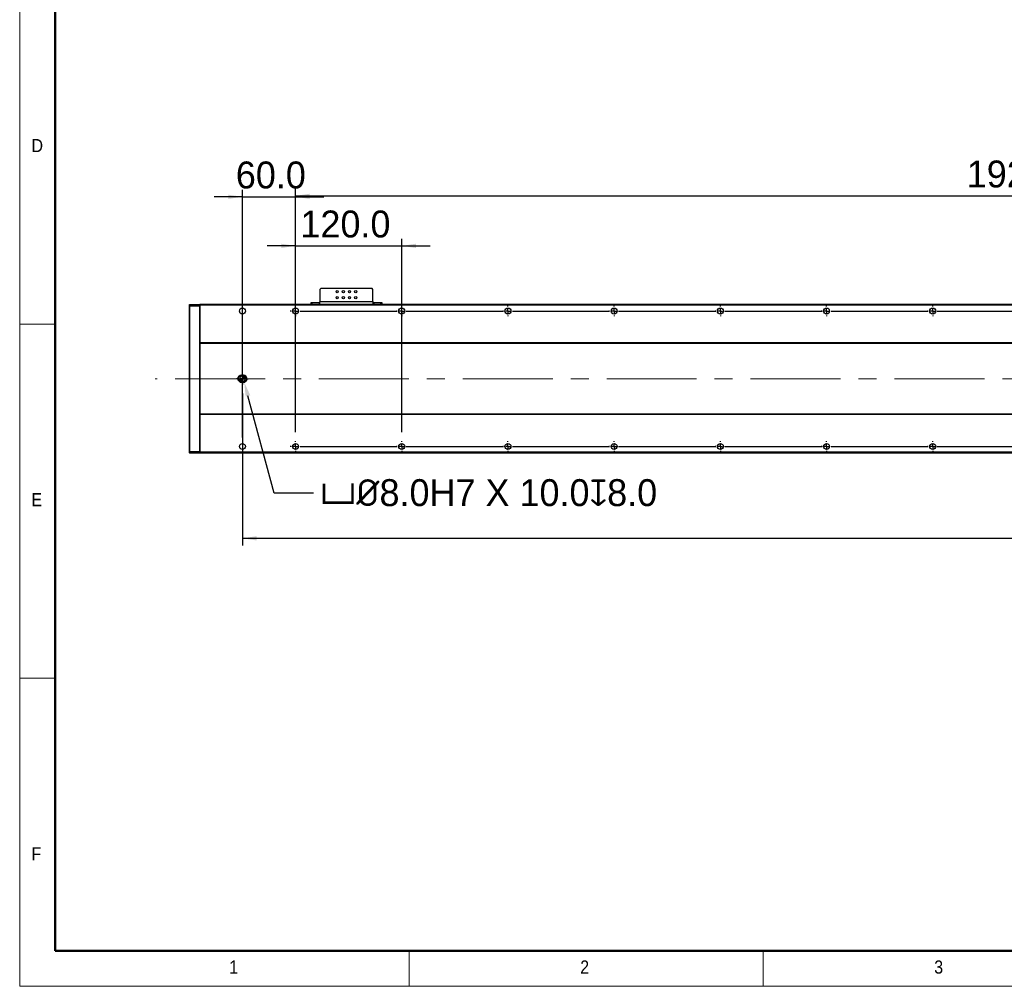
# Model space of a CAD drawing. Header units: millimetres. Extents: x 40 to 3320, y 40 to 2336.
# Tile 1 of 8: x 40 to 1153, y 40 to 1132. Entities that reach past the tile are written whole.
import ezdxf

# ---------------------------------------------------------------- set-up
doc = ezdxf.new("R2010")
doc.units = ezdxf.units.MM
doc.header["$LTSCALE"] = 8
doc.header["$PDSIZE"] = -1
doc.linetypes.add('CENTERX2', pattern=[20.32, 12.7, -2.54, 2.54, -2.54])
doc.layers.add('DIMNS', color=7, linetype='Continuous')
doc.styles.add('SLDTEXTSTYLE0', font='Gothic.ttf', dxfattribs={"width": 0.913})
doc.styles.add('SLDTEXTSTYLE7', font='txt')
doc.dimstyles.new('SLDDIMSTYLE0', dxfattribs={"dimtxt": 30.4, "dimasz": 16, "dimexe": 0, "dimexo": 0.0625, "dimgap": 7.6, "dimtad": 2, "dimdec": 1, "dimrnd": 1e-09, "dimzin": 4, "dimdsep": 46, "dimtxsty": 'SLDTEXTSTYLE7', "dimsah": 1, "dimcen": 0.09, "dimadec": 0, "dimazin": 1, "dimtfac": 1, "dimtdec": 1, "dimtmove": 0, "dimatfit": 0, "dimfxl": 0, "dimfrac": 2, "dimtolj": 1, "dimtzin": 12, "dimarcsym": 0})
doc.dimstyles.new('SLDDIMSTYLE3', dxfattribs={"dimtxt": 30.4, "dimasz": 16, "dimexe": 0, "dimexo": 0.0625, "dimgap": 7.6, "dimtad": 2, "dimdec": 1, "dimrnd": 1e-09, "dimzin": 4, "dimdsep": 46, "dimtxsty": 'SLDTEXTSTYLE7', "dimsah": 1, "dimcen": 0.09, "dimadec": 0, "dimazin": 1, "dimtfac": 1, "dimtdec": 1, "dimtofl": 0, "dimtmove": 0, "dimatfit": 3, "dimfxl": 0, "dimfrac": 2, "dimtolj": 1, "dimtzin": 12, "dimarcsym": 0})
doc.dimstyles.new('SLDDIMSTYLE7', dxfattribs={"dimtxt": 30.4, "dimasz": 16, "dimexe": 0, "dimexo": 0.0625, "dimgap": 7.6, "dimtad": 0, "dimtih": 1, "dimtoh": 1, "dimdec": 1, "dimrnd": 1e-09, "dimzin": 4, "dimdsep": 46, "dimtxsty": 'SLDTEXTSTYLE7', "dimsah": 1, "dimcen": 0, "dimadec": 0, "dimazin": 1, "dimtfac": 1, "dimtdec": 1, "dimtofl": 0, "dimtmove": 0, "dimatfit": 3, "dimfxl": 0, "dimfrac": 2, "dimtolj": 1, "dimtzin": 12, "dimarcsym": 0})

# ---------------------------------------------------------------- blocks, each defined once
blk = doc.blocks.new('_D_19')
at = {"layer": 'DIMNS'}
for p, q in [((351.7, 666), (351.7, 941)), ((2271.7, 666), (2271.7, 941)), ((351.7, 933), (2271.7, 933))]:
    blk.add_line(p, q, dxfattribs=at)
for points in [[(351.7, 933), (367.7, 930.6), (367.7, 935.4)], [(2271.7, 933), (2255.7, 935.4), (2255.7, 930.6)]]:
    blk.add_solid(points, dxfattribs=at)
at = {"layer": 'DIMNS', "char_height": 30.4, "attachment_point": 1, "style": 'SLDTEXTSTYLE7'}
for s, insert in [('1920.0', (1110.1, 972.9)), ('=16×120.0(PITCH)', (1228.9, 972.9))]:
    blk.add_mtext(s, dxfattribs=dict(at, insert=insert))
blk = doc.blocks.new('_D_21')
at = {"layer": 'DIMNS'}
for p, q in [((2331.7, 716.2), (2331.7, 538.1)), ((291.7, 709.7), (291.7, 538.1)), ((291.7, 546.1), (2331.7, 546.1))]:
    blk.add_line(p, q, dxfattribs=at)
for points in [[(291.7, 546.1), (307.7, 543.7), (307.7, 548.5)], [(2331.7, 546.1), (2315.7, 548.5), (2315.7, 543.7)]]:
    blk.add_solid(points, dxfattribs=at)
at = {"layer": 'DIMNS', "insert": (1234.9, 585.9), "char_height": 30.4, "attachment_point": 1, "style": 'SLDTEXTSTYLE7'}
blk.add_mtext('2040.0', dxfattribs=at)
blk = doc.blocks.new('_D_23')
at = {"layer": 'DIMNS'}
for p, q in [((291.7, 660), (291.7, 939.9)), ((351.7, 666), (351.7, 939.9)), ((291.7, 931.9), (259.7, 931.9)), ((291.7, 931.9), (351.7, 931.9)), ((351.7, 931.9), (383.7, 931.9))]:
    blk.add_line(p, q, dxfattribs=at)
for points in [[(291.7, 931.9), (275.7, 934.3), (275.7, 929.5)], [(351.7, 931.9), (367.7, 929.5), (367.7, 934.3)]]:
    blk.add_solid(points, dxfattribs=at)
at = {"layer": 'DIMNS', "insert": (284.2, 971.8), "char_height": 30.4, "attachment_point": 1, "style": 'SLDTEXTSTYLE7'}
blk.add_mtext('60.0', dxfattribs=at)
blk = doc.blocks.new('_D_26')
at = {"layer": 'DIMNS'}
for p, q in [((351.7, 666), (351.7, 884.5)), ((471.7, 666), (471.7, 884.5)), ((351.7, 876.5), (319.7, 876.5)), ((351.7, 876.5), (471.7, 876.5)), ((471.7, 876.5), (503.7, 876.5))]:
    blk.add_line(p, q, dxfattribs=at)
for points in [[(351.7, 876.5), (335.7, 878.9), (335.7, 874.1)], [(471.7, 876.5), (487.7, 874.1), (487.7, 878.9)]]:
    blk.add_solid(points, dxfattribs=at)
at = {"layer": 'DIMNS', "insert": (357.2, 916.4), "char_height": 30.4, "attachment_point": 1, "style": 'SLDTEXTSTYLE7'}
blk.add_mtext('120.0', dxfattribs=at)
blk = doc.blocks.new('_D_27')
at = {"layer": 'Defpoints', "color": 0}
for p in [(292.7, 726.4), (293.7, 722.5)]:
    blk.add_point(p, dxfattribs=at)
at = {"layer": 'DIMNS', "color": 0, "lineweight": -2}
for p, q in [((327.4, 597), (297.9, 707)), ((372.1, 597), (327.4, 597))]:
    blk.add_line(p, q, dxfattribs=at)
at = {"layer": 'DIMNS', "color": 0}
blk.add_solid([(300.5, 707.7), (295.3, 706.3), (293.7, 722.5)], dxfattribs=at)
at = {"layer": 'DIMNS', "color": 0, "insert": (379.7, 612.9), "char_height": 30.4, "attachment_point": 1, "style": 'SLDTEXTSTYLE7'}
blk.add_mtext('\\A1;{\\fGDT|b0|i0|c134|p2;v\\fISOCPEUR|b0|i0|c134|p34;%%C}8.0H7 X 10.0{\\fGDT|b0|i0|c134|p2;x}8.0', dxfattribs=at)
blk = doc.blocks.new('SW_CENTERMARKSYMBOL_0')
at = {"layer": 'DIMNS', "color": 0}
for p, q in [((-5.08, 0), (-6.54, 0)), ((0, 0), (-2.54, 0)), ((0, 5.08), (0, 6.54)), ((0, 0), (0, 2.54)), ((0, 0), (0, -2.54)), ((0, 0), (2.54, 0)), ((5.08, 0), (6.54, 0)), ((0, -5.08), (0, -6.54))]:
    blk.add_line(p, q, dxfattribs=at)
blk = doc.blocks.new('SW_CENTERMARKSYMBOL_1')
at = {"layer": 'DIMNS', "color": 0}
for p, q in [((-5.08, 0), (-5.94, 0)), ((0, 0), (-2.54, 0)), ((0, 5.08), (0, 5.94)), ((0, 0), (0, 2.54)), ((0, 0), (0, -2.54)), ((0, 0), (2.54, 0)), ((5.08, 0), (114.92, 0)), ((114.92, 0), (114.06, 0)), ((120, 0), (117.46, 0)), ((120, 0), (117.46, 0)), ((120, 5.08), (120, 5.94)), ((120, 0), (120, 2.54)), ((120, 0), (120, 2.54)), ((120, 0), (120, -2.54)), ((120, 0), (122.54, 0)), ((120, 0), (120, -2.54)), ((120, 0), (122.54, 0)), ((125.08, 0), (125.94, 0)), ((125.08, 0), (234.92, 0)), ((234.92, 0), (234.06, 0)), ((240, 0), (237.46, 0)), ((240, 0), (237.46, 0)), ((240, 0), (237.46, 0)), ((240, 5.08), (240, 5.94)), ((240, 0), (240, 2.54)), ((240, 0), (240, 2.54)), ((240, 0), (240, 2.54)), ((240, 0), (240, -2.54)), ((240, 0), (242.54, 0)), ((240, 0), (240, -2.54)), ((240, 0), (242.54, 0)), ((240, 0), (240, -2.54)), ((240, 0), (242.54, 0)), ((245.08, 0), (245.94, 0)), ((245.08, 0), (354.92, 0)), ((354.92, 0), (354.06, 0)), ((360, 0), (357.46, 0)), ((360, 0), (357.46, 0)), ((360, 0), (357.46, 0)), ((360, 0), (357.46, 0)), ((360, 5.08), (360, 5.94)), ((360, 0), (360, 2.54)), ((360, 0), (360, 2.54)), ((360, 0), (360, 2.54)), ((360, 0), (360, 2.54)), ((360, 0), (360, -2.54)), ((360, 0), (362.54, 0)), ((360, 0), (360, -2.54)), ((360, 0), (362.54, 0)), ((360, 0), (360, -2.54)), ((360, 0), (362.54, 0)), ((360, 0), (360, -2.54)), ((360, 0), (362.54, 0)), ((365.08, 0), (365.94, 0)), ((365.08, 0), (474.92, 0)), ((474.92, 0), (474.06, 0)), ((480, 0), (477.46, 0)), ((480, 0), (477.46, 0)), ((480, 0), (477.46, 0)), ((480, 0), (477.46, 0)), ((480, 0), (477.46, 0)), ((480, 5.08), (480, 5.94)), ((480, 0), (480, 2.54)), ((480, 0), (480, 2.54)), ((480, 0), (480, 2.54)), ((480, 0), (480, 2.54)), ((480, 0), (480, 2.54)), ((480, 0), (480, -2.54)), ((480, 0), (482.54, 0)), ((480, 0), (480, -2.54)), ((480, 0), (482.54, 0)), ((480, 0), (480, -2.54)), ((480, 0), (482.54, 0)), ((480, 0), (480, -2.54)), ((480, 0), (482.54, 0)), ((480, 0), (480, -2.54)), ((480, 0), (482.54, 0)), ((485.08, 0), (485.94, 0)), ((485.08, 0), (594.92, 0)), ((594.92, 0), (594.06, 0)), ((600, 0), (597.46, 0)), ((600, 0), (597.46, 0)), ((600, 0), (597.46, 0)), ((600, 0), (597.46, 0)), ((600, 0), (597.46, 0)), ((600, 0), (597.46, 0)), ((600, 5.08), (600, 5.94)), ((600, 0), (600, 2.54)), ((600, 0), (600, 2.54)), ((600, 0), (600, 2.54)), ((600, 0), (600, 2.54)), ((600, 0), (600, 2.54)), ((600, 0), (600, 2.54)), ((600, 0), (600, -2.54)), ((600, 0), (602.54, 0)), ((600, 0), (600, -2.54)), ((600, 0), (602.54, 0)), ((600, 0), (600, -2.54)), ((600, 0), (602.54, 0)), ((600, 0), (600, -2.54)), ((600, 0), (602.54, 0)), ((600, 0), (600, -2.54)), ((600, 0), (602.54, 0)), ((600, 0), (600, -2.54)), ((600, 0), (602.54, 0)), ((605.08, 0), (605.94, 0)), ((605.08, 0), (714.92, 0)), ((714.92, 0), (714.06, 0)), ((720, 0), (717.46, 0)), ((720, 0), (717.46, 0)), ((720, 0), (717.46, 0)), ((720, 0), (717.46, 0)), ((720, 0), (717.46, 0)), ((720, 0), (717.46, 0)), ((720, 0), (717.46, 0)), ((720, 5.08), (720, 5.94)), ((720, 0), (720, 2.54)), ((720, 0), (720, 2.54)), ((720, 0), (720, 2.54)), ((720, 0), (720, 2.54)), ((720, 0), (720, 2.54)), ((720, 0), (720, 2.54)), ((720, 0), (720, 2.54)), ((720, 0), (720, -2.54)), ((720, 0), (722.54, 0)), ((720, 0), (720, -2.54)), ((720, 0), (722.54, 0)), ((720, 0), (720, -2.54)), ((720, 0), (722.54, 0)), ((720, 0), (720, -2.54)), ((720, 0), (722.54, 0)), ((720, 0), (720, -2.54)), ((720, 0), (722.54, 0)), ((720, 0), (720, -2.54)), ((720, 0), (722.54, 0)), ((720, 0), (720, -2.54)), ((720, 0), (722.54, 0)), ((725.08, 0), (725.94, 0)), ((725.08, 0), (834.92, 0)), ((0, -5.08), (0, -5.94)), ((120, -5.08), (120, -5.94)), ((240, -5.08), (240, -5.94)), ((360, -5.08), (360, -5.94)), ((480, -5.08), (480, -5.94)), ((600, -5.08), (600, -5.94)), ((720, -5.08), (720, -5.94))]:
    blk.add_line(p, q, dxfattribs=at)
blk = doc.blocks.new('SW_CENTERMARKSYMBOL_2')
at = {"layer": 'DIMNS', "color": 0}
for p, q in [((-5.08, 0), (-5.94, 0)), ((0, 0), (-2.54, 0)), ((0, 5.08), (0, 5.94)), ((0, 0), (0, 2.54)), ((0, 0), (0, -2.54)), ((0, 0), (2.54, 0)), ((5.08, 0), (114.92, 0)), ((114.92, 0), (114.06, 0)), ((120, 0), (117.46, 0)), ((120, 0), (117.46, 0)), ((120, 5.08), (120, 5.94)), ((120, 0), (120, 2.54)), ((120, 0), (120, 2.54)), ((120, 0), (120, -2.54)), ((120, 0), (122.54, 0)), ((120, 0), (120, -2.54)), ((120, 0), (122.54, 0)), ((125.08, 0), (125.94, 0)), ((125.08, 0), (234.92, 0)), ((234.92, 0), (234.06, 0)), ((240, 0), (237.46, 0)), ((240, 0), (237.46, 0)), ((240, 0), (237.46, 0)), ((240, 5.08), (240, 5.94)), ((240, 0), (240, 2.54)), ((240, 0), (240, 2.54)), ((240, 0), (240, 2.54)), ((240, 0), (240, -2.54)), ((240, 0), (242.54, 0)), ((240, 0), (240, -2.54)), ((240, 0), (242.54, 0)), ((240, 0), (240, -2.54)), ((240, 0), (242.54, 0)), ((245.08, 0), (245.94, 0)), ((245.08, 0), (354.92, 0)), ((354.92, 0), (354.06, 0)), ((360, 0), (357.46, 0)), ((360, 0), (357.46, 0)), ((360, 0), (357.46, 0)), ((360, 0), (357.46, 0)), ((360, 5.08), (360, 5.94)), ((360, 0), (360, 2.54)), ((360, 0), (360, 2.54)), ((360, 0), (360, 2.54)), ((360, 0), (360, 2.54)), ((360, 0), (360, -2.54)), ((360, 0), (362.54, 0)), ((360, 0), (360, -2.54)), ((360, 0), (362.54, 0)), ((360, 0), (360, -2.54)), ((360, 0), (362.54, 0)), ((360, 0), (360, -2.54)), ((360, 0), (362.54, 0)), ((365.08, 0), (365.94, 0)), ((365.08, 0), (474.92, 0)), ((474.92, 0), (474.06, 0)), ((480, 0), (477.46, 0)), ((480, 0), (477.46, 0)), ((480, 0), (477.46, 0)), ((480, 0), (477.46, 0)), ((480, 0), (477.46, 0)), ((480, 5.08), (480, 5.94)), ((480, 0), (480, 2.54)), ((480, 0), (480, 2.54)), ((480, 0), (480, 2.54)), ((480, 0), (480, 2.54)), ((480, 0), (480, 2.54)), ((480, 0), (480, -2.54)), ((480, 0), (482.54, 0)), ((480, 0), (480, -2.54)), ((480, 0), (482.54, 0)), ((480, 0), (480, -2.54)), ((480, 0), (482.54, 0)), ((480, 0), (480, -2.54)), ((480, 0), (482.54, 0)), ((480, 0), (480, -2.54)), ((480, 0), (482.54, 0)), ((485.08, 0), (485.94, 0)), ((485.08, 0), (594.92, 0)), ((594.92, 0), (594.06, 0)), ((600, 0), (597.46, 0)), ((600, 0), (597.46, 0)), ((600, 0), (597.46, 0)), ((600, 0), (597.46, 0)), ((600, 0), (597.46, 0)), ((600, 0), (597.46, 0)), ((600, 5.08), (600, 5.94)), ((600, 0), (600, 2.54)), ((600, 0), (600, 2.54)), ((600, 0), (600, 2.54)), ((600, 0), (600, 2.54)), ((600, 0), (600, 2.54)), ((600, 0), (600, 2.54)), ((600, 0), (600, -2.54)), ((600, 0), (602.54, 0)), ((600, 0), (600, -2.54)), ((600, 0), (602.54, 0)), ((600, 0), (600, -2.54)), ((600, 0), (602.54, 0)), ((600, 0), (600, -2.54)), ((600, 0), (602.54, 0)), ((600, 0), (600, -2.54)), ((600, 0), (602.54, 0)), ((600, 0), (600, -2.54)), ((600, 0), (602.54, 0)), ((605.08, 0), (605.94, 0)), ((605.08, 0), (714.92, 0)), ((714.92, 0), (714.06, 0)), ((720, 0), (717.46, 0)), ((720, 0), (717.46, 0)), ((720, 0), (717.46, 0)), ((720, 0), (717.46, 0)), ((720, 0), (717.46, 0)), ((720, 0), (717.46, 0)), ((720, 0), (717.46, 0)), ((720, 5.08), (720, 5.94)), ((720, 0), (720, 2.54)), ((720, 0), (720, 2.54)), ((720, 0), (720, 2.54)), ((720, 0), (720, 2.54)), ((720, 0), (720, 2.54)), ((720, 0), (720, 2.54)), ((720, 0), (720, 2.54)), ((720, 0), (720, -2.54)), ((720, 0), (722.54, 0)), ((720, 0), (720, -2.54)), ((720, 0), (722.54, 0)), ((720, 0), (720, -2.54)), ((720, 0), (722.54, 0)), ((720, 0), (720, -2.54)), ((720, 0), (722.54, 0)), ((720, 0), (720, -2.54)), ((720, 0), (722.54, 0)), ((720, 0), (720, -2.54)), ((720, 0), (722.54, 0)), ((720, 0), (720, -2.54)), ((720, 0), (722.54, 0)), ((725.08, 0), (725.94, 0)), ((725.08, 0), (834.92, 0)), ((0, -5.08), (0, -5.94)), ((120, -5.08), (120, -5.94)), ((240, -5.08), (240, -5.94)), ((360, -5.08), (360, -5.94)), ((480, -5.08), (480, -5.94)), ((600, -5.08), (600, -5.94)), ((720, -5.08), (720, -5.94))]:
    blk.add_line(p, q, dxfattribs=at)
blk = doc.blocks.new('SW_DOWELSYMBOL_2')
at = {"linetype": 'Continuous', "lineweight": 18}
h = blk.add_hatch(color=0, dxfattribs=at)
edge = h.paths.add_edge_path(flags=0)
edge.add_arc((0, 0), 4, 180, 270)
edge.add_line((0, -4), (0, 0))
edge.add_line((0, 0), (-4, 0))
h = blk.add_hatch(color=0, dxfattribs=at)
edge = h.paths.add_edge_path(flags=0)
edge.add_arc((0, 0), 4, 0, 90)
edge.add_line((0, 4), (0, 0))
edge.add_line((0, 0), (4, 0))
at = {"layer": 'DIMNS', "color": 0}
blk.add_circle((0, 0), 4, dxfattribs=at)
blk = doc.blocks.new('SW_DOWELSYMBOL_3')
at = {"linetype": 'Continuous', "lineweight": 18}
h = blk.add_hatch(color=0, dxfattribs=at)
edge = h.paths.add_edge_path(flags=0)
edge.add_arc((0, 0), 4, 180, 270)
edge.add_line((0, -4), (0, 0))
edge.add_line((0, 0), (-4, 0))
h = blk.add_hatch(color=0, dxfattribs=at)
edge = h.paths.add_edge_path(flags=0)
edge.add_arc((0, 0), 4, 0, 90)
edge.add_line((0, 4), (0, 0))
edge.add_line((0, 0), (4, 0))
at = {"layer": 'DIMNS', "color": 0}
blk.add_circle((0, 0), 4, dxfattribs=at)

msp = doc.modelspace()

# ---------------------------------------------------------------- linework, layer by layer
at = {"color": 7, "linetype": 'Continuous', "lineweight": 18}
for p, q in [((40, 2336), (40, 40)), ((80, 2296), (80, 80)), ((40, 788), (80, 788)), ((80, 388), (40, 388)), ((80, 80), (3280, 80)), ((480, 40), (480, 80)), ((880, 80), (880, 40)), ((984, 80), (3280, 80)), ((40, 40), (3320, 40))]:
    msp.add_line(p, q, dxfattribs=at)
at = {"color": 7, "linetype": 'Continuous', "lineweight": 50}
for p, q in [((80, 2296), (80, 80)), ((80, 80), (3280, 80))]:
    msp.add_line(p, q, dxfattribs=at)
at = {"color": 7, "linetype": 'Continuous', "lineweight": 25}
for p, q in [((380.2023919, 828.1520988), (379.2024047, 827.1520968)), ((379.2024047, 827.1520968), (379.2024047, 813.3520941)), ((438.20242, 828.1520988), (380.2023919, 828.1520988)), ((439.2024071, 827.1520968), (438.20242, 828.1520988)), ((439.2024071, 813.3520941), (439.2024071, 827.1520968)), ((369.2024143, 810.3520955), (369.2024143, 812.3520996)), ((369.2024143, 812.3520996), (370.2024014, 812.3520996)), ((370.2024014, 812.3520996), (370.2024014, 810.3520955)), ((370.2024014, 812.3520996), (378.2024176, 812.3520996)), ((378.2024176, 812.3520996), (378.2024176, 810.3520955)), ((379.2024047, 812.3520996), (378.2024176, 812.3520996)), ((439.2024071, 813.3520941), (379.2024047, 813.3520941)), ((379.2024047, 810.3520955), (379.2024047, 813.3520941)), ((439.2024071, 813.3520941), (439.2024071, 810.3520955)), ((440.2023942, 812.3520996), (439.2024071, 812.3520996)), ((440.2023942, 812.3520996), (440.2023942, 810.3520955)), ((440.2023942, 812.3520996), (448.2024105, 812.3520996)), ((448.2024105, 810.3520955), (448.2024105, 812.3520996)), ((448.2024105, 812.3520996), (449.2023976, 812.3520996)), ((449.2023976, 812.3520996), (449.2023976, 810.3520955)), ((231.7023666, 810.0520979), (232.0024164, 810.3520955)), ((231.7023666, 808.2278307), (231.7023666, 810.0520979)), ((231.7023666, 808.2278307), (232.0024164, 808.3520989)), ((231.7023666, 644.4763626), (231.7023666, 808.2278307)), ((232.0024164, 810.3520955), (232.0024164, 808.3520989)), ((232.0024164, 810.3520955), (243.4024007, 810.3520955)), ((232.0024164, 808.3520989), (232.0024164, 644.3520944)), ((243.4024007, 808.3520989), (232.0024164, 808.3520989)), ((243.4024007, 808.3520989), (243.4024007, 810.3520955)), ((243.7024505, 810.0520979), (243.4024007, 810.3520955)), ((243.4024007, 644.3520944), (243.4024007, 808.3520989)), ((243.7024505, 808.2278307), (243.4024007, 808.3520989)), ((2379.7023685, 810.3520955), (243.7024505, 810.3520955)), ((243.7024505, 810.3520955), (243.7024505, 809.3520935)), ((2379.7023685, 809.3520935), (243.7024505, 809.3520935)), ((243.7024505, 809.3520935), (243.7024505, 766.8520968)), ((2379.7023685, 766.8520968), (243.7024505, 766.8520968)), ((243.7024505, 766.8520968), (243.7024505, 766.3520957)), ((2379.7023685, 766.3520957), (243.7024505, 766.3520957)), ((243.7024505, 766.3520957), (243.7024505, 686.3520975)), ((292.7023561, 730.3520968), (290.7023818, 730.3520968)), ((290.7023818, 722.3520965), (292.7023561, 722.3520965)), ((2379.7023685, 686.3520975), (243.7024505, 686.3520975)), ((243.7024505, 686.3520975), (243.7024505, 685.8520965)), ((2379.7023685, 685.8520965), (243.7024505, 685.8520965)), ((243.7024505, 685.8520965), (243.7024505, 643.3520998)), ((231.7023666, 642.6520954), (231.7023666, 644.4763626)), ((231.7023666, 644.4763626), (232.0024164, 644.3520944)), ((231.7023666, 642.6520954), (232.0024164, 642.3520978)), ((232.0024164, 644.3520944), (232.0024164, 642.3520978)), ((232.0024164, 644.3520944), (243.4024007, 644.3520944)), ((243.4024007, 642.3520978), (232.0024164, 642.3520978)), ((243.7024505, 644.4763626), (243.4024007, 644.3520944)), ((243.4024007, 642.3520978), (243.4024007, 644.3520944)), ((243.7024505, 642.6520954), (243.4024007, 642.3520978)), ((2379.7023685, 643.3520998), (243.7024505, 643.3520998)), ((243.7024505, 643.3520998), (243.7024505, 642.3520978)), ((2379.7023685, 642.3520978), (243.7024505, 642.3520978))]:
    msp.add_line(p, q, dxfattribs=at)
for centre, radius in [((398.7024095, 824.8520966), 1.25), ((405.7024095, 824.8520966), 1.25), ((412.7024095, 824.8520966), 1.25), ((419.7024095, 824.8520966), 1.25), ((398.7024095, 817.8520966), 1.25), ((405.7024095, 817.8520966), 1.25), ((412.7024095, 817.8520966), 1.25), ((419.7024095, 817.8520966), 1.25), ((291.7024095, 802.8520966), 3.4), ((351.7024095, 802.8520966), 3.4), ((471.7024095, 802.8520966), 3.4), ((591.7024095, 802.8520966), 3.4), ((711.7024095, 802.8520966), 3.4), ((831.7024095, 802.8520966), 3.4), ((951.7024095, 802.8520966), 3.4), ((1071.7024095, 802.8520966), 3.4), ((291.7024095, 649.8520966), 3.4), ((351.7024095, 649.8520966), 3.4), ((471.7024095, 649.8520966), 3.4), ((591.7024095, 649.8520966), 3.4), ((711.7024095, 649.8520966), 3.4), ((831.7024095, 649.8520966), 3.4), ((951.7024095, 649.8520966), 3.4), ((1071.7024095, 649.8520966), 3.4)]:
    msp.add_circle(centre, radius, dxfattribs=at)
for centre, start, end in [((290.7024095, 726.3520966), 90, 270), ((292.7024095, 726.3520966), 270, 90)]:
    msp.add_arc(centre, 4, start, end, dxfattribs=at)
at = {"layer": 'DIMNS', "linetype": 'CENTERX2', "lineweight": 18}
msp.add_line((2430.5024095, 726.3520966), (192.9024095, 726.3520966), dxfattribs=at)

# ---------------------------------------------------------------- block references
at = {"layer": 'DIMNS'}
for name, p in [('SW_CENTERMARKSYMBOL_1', (351.7024095, 802.8520966)), ('SW_CENTERMARKSYMBOL_0', (291.7024095, 726.3520966)), ('SW_DOWELSYMBOL_2', (290.7024095, 726.3520966)), ('SW_DOWELSYMBOL_3', (292.7024095, 726.3520966)), ('SW_CENTERMARKSYMBOL_2', (351.7024095, 649.8520966))]:
    msp.add_blockref(name, p, dxfattribs=at)

# ---------------------------------------------------------------- texts
at = {"color": 7, "linetype": 'Continuous', "lineweight": 0, "char_height": 14.8166667, "attachment_point": 1, "style": 'SLDTEXTSTYLE0'}
for s, insert in [('D', (53.3333333, 997.1704528)), ('E', (53.3333333, 597.1704528)), ('F', (53.3333333, 197.1704528)), ('1', (276.6666667, 69.1704848)), ('2', (673.3333333, 69.1704848)), ('3', (1073.3333333, 69.1704848))]:
    msp.add_mtext(s, dxfattribs=dict(at, insert=insert))

# ---------------------------------------------------------------- dimensions: what is measured, and where the dimension line sits
at = {"layer": 'DIMNS'}
for base, p1, p2, picture, middle in [((351.7024095, 931.8869241), (291.7024095, 649.8520966), (351.7024095, 655.7920966), '_D_23', (321.6784465, 931.8869241)), ((471.7024095, 876.4817115), (351.7024095, 655.7920966), (471.7024095, 655.7920966), '_D_26', (405.6672021, 876.4817115))]:
    dim = msp.add_linear_dim(base=base, p1=p1, p2=p2, dimstyle='SLDDIMSTYLE0', dxfattribs=at)
    dim.commit()
    dim.dimension.update_dxf_attribs({"geometry": picture, "text_midpoint": middle, "dimtype": 160})
dim = msp.add_linear_dim(base=(2271.7024095, 932.9736352), p1=(351.7024095, 655.7920966), p2=(2271.7024095, 655.7920966), text='<>=16×120.0(PITCH)', dimstyle='SLDDIMSTYLE3', dxfattribs=at)
dim.commit()
dim.dimension.update_dxf_attribs({"geometry": '_D_19', "text_midpoint": (1334.9039043, 932.9736352), "dimtype": 160})
dim = msp.add_linear_dim(base=(2331.7024095, 546.0519936), p1=(291.7024095, 719.8120966), p2=(2331.7024095, 726.3520966), angle=0, dimstyle='SLDDIMSTYLE3', dxfattribs=at)
dim.commit()
dim.dimension.update_dxf_attribs({"geometry": '_D_21', "text_midpoint": (1294.275189, 546.0519936), "dimtype": 160})
dim = msp.add_radius_dim(center=(292.7024095, 726.3520966), mpoint=(293.7376857, 722.4883933), text='{\\fGDT|b0|i0|c134|p2;v\\fISOCPEUR|b0|i0|c134|p34;%%C}8.0H7 X 10.0{\\fGDT|b0|i0|c134|p2;x}8.0', dimstyle='SLDDIMSTYLE7', override={"dimpost": '<>'}, dxfattribs=at)
dim.commit()
dim.dimension.update_dxf_attribs({"geometry": '_D_27', "text_midpoint": (592.4612354, 597.0240677), "dimtype": 164})

doc.saveas('drawing.dxf')
